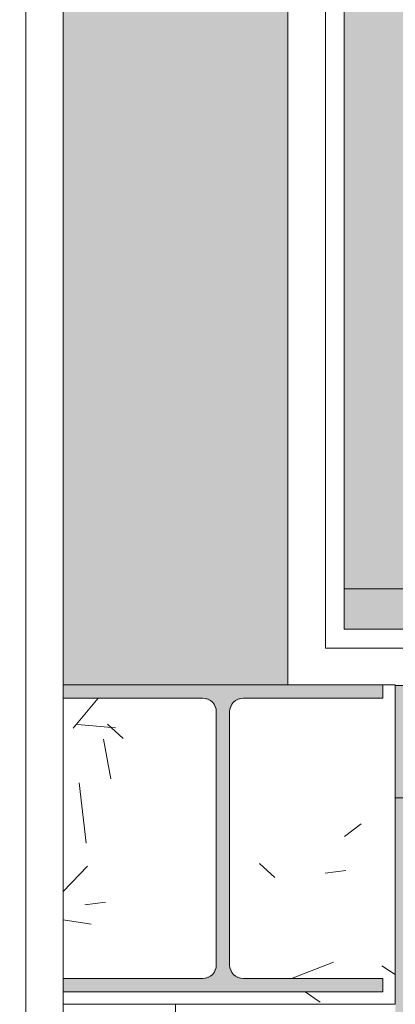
# Model space of a CAD drawing. Header units: millimetres. Extents: x 5980700 to 6194397, y -12939 to 2351883.
# Tile 32 of 124: x 6023858 to 6024159, y 4341 to 5130. Entities that reach past the tile are written whole.
import ezdxf

# ---------------------------------------------------------------- set-up
doc = ezdxf.new("R2010")
doc.units = ezdxf.units.MM
for name, color, linetype, lineweight in [('A-FLOR', 192, 'Continuous', 18), ('A-FLOR-PATT', 8, 'Continuous', 18), ('A-WALL', 113, 'Continuous', 18), ('A-WALL-PATT', 111, 'Continuous', 25), ('S-COLS', 52, 'Continuous', 9)]:
    doc.layers.add(name, color=color, linetype=linetype, lineweight=lineweight)

# ---------------------------------------------------------------- blocks, each defined once
blk = doc.blocks.new('_ARQPWR_Pilar perfil I - _TP01-V75-PLANTA DE CAIMENTO DE PISOS - TÉRREO')
at = {"layer": 'S-COLS', "lineweight": 5}
h = blk.add_hatch(color=256, dxfattribs=at)
h.paths.add_polyline_path([(-16.05000000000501, -112.2999999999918), (-16.04583271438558, -112.299467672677), (-5.346365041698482, -112.2999999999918)])
h.paths.add_polyline_path([(5.349999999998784, -122.9999999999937), (127.9999999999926, -122.9999999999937), (127.9999999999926, -112.2999999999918), (16.04999999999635, -112.2999999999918), (8.483957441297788, -109.1660425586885), (5.349999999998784, -101.5999999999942), (5.349999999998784, 101.6000000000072), (8.483957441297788, 109.1660425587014), (16.05000000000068, 112.3000000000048), (127.9999999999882, 112.3000000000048), (127.9999999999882, 123.0000000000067), (-128.0000000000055, 122.5007888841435), (-127.9963650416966, 112.3000000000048), (-16.04379473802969, 112.2974296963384), (-8.480322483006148, 109.1572669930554), (-5.350000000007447, 101.6000000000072), (-5.352570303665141, -101.6062052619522), (-8.483957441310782, -109.1660425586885), (-16.05000000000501, -112.2999999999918), (-128.0000000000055, -112.3075216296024), (-127.9661199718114, -122.9999999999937), (-5.346365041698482, -122.9999999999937)])
at = {"layer": 'S-COLS', "color": 90, "lineweight": 5}
for p, q in [((127.9999999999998, 123.0000000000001), (-128.0000000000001, 123.0000000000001)), ((-128.0000000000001, 123.0000000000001), (-128.0000000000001, 112.3000000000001)), ((127.9999999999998, 112.3000000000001), (127.9999999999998, 123.0000000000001)), ((-128.0000000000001, 112.3000000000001), (-16.05000000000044, 112.3000000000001)), ((16.04999999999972, 112.3000000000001), (127.9999999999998, 112.3000000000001)), ((-5.350000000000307, 101.6000000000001), (-5.350000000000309, -101.5999999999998)), ((5.349999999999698, -101.6), (5.349999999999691, 101.6)), ((-16.05000000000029, -112.3), (-128.0000000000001, -112.3)), ((-128.0000000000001, -112.3), (-128.0000000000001, -123)), ((127.9999999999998, -112.3), (16.04999999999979, -112.3)), ((127.9999999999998, -123), (127.9999999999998, -112.3)), ((-128.0000000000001, -123), (127.9999999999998, -123))]:
    blk.add_line(p, q, dxfattribs=at)
for centre, radius, start, end in [((-16.05000000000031, 101.6000000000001), 10.70000000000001, 3.307776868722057e-13, 90.00000000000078), ((16.04999999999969, 101.6000000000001), 10.69999999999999, 90.00000000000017, 180.0000000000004), ((-16.05000000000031, -101.6), 10.7, 270, 7.887775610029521e-13), ((16.04999999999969, -101.6), 10.70000000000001, 180.0000000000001, 270.0000000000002)]:
    blk.add_arc(centre, radius, start, end, dxfattribs=at)
blk = doc.blocks.new('FX-PNC-PILAR-TP2 - FX-PNC-PILAR-TP01-4296264-PLANTA DE CAIMENTO DE PISOS - TÉRREO')
at = {"layer": 'A-WALL-PATT', "lineweight": 5}
h = blk.add_hatch(dxfattribs=at)
h.set_pattern_fill('FP_108', color=135, style=0, pattern_type=2)
h.set_pattern_definition([(49.99999999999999, (2e-05, -3e-05), (364.3679291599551, -31.87829433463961), [38.1, -419.1]), (355, (2e-05, -3e-05), (-70.48585119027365, 382.1133031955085), [30.48, -335.28]), (100.451, (30.364, -2.657), (293.8850033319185, 350.2333756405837), [32.38, -356.18]), (46.184, (2e-05, 101.6), (542.1584806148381, -84.08582678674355), [57.15, -628.65]), (96.636, (45.18, 94.59299999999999), (474.8048986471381, 494.8554198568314), [48.57, -534.27]), (351.184, (2e-05, 101.6), (474.8101998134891, 494.8500824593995), [45.72, -502.92]), (21, (50.8, 76.2), (303.2284677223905, -204.530461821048), [38.1, -419.1]), (326, (50.8, 76.2), (123.6038908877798, 368.3760440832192), [30.48, -335.28]), (71.45100000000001, (76.069, 59.15600000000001), (426.8341253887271, 163.8427355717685), [32.38, -356.18]), (37.50000000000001, (2e-05, -3e-05), (6.176645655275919, 169.1101515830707), [16.764, -314.452, 16.764, -323.596, -336.55]), (37.50000000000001, (2e-05, -3e-05), (6.176645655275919, 169.1101515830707), [-671.576, 16.764, -319.786]), (7.499999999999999, (2e-05, -3e-05), (133.63887623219, 200.3614940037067), [16.764, -177.292, 16.764, -306.832, -128.27]), (7.499999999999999, (2e-05, -3e-05), (133.63887623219, 200.3614940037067), [-517.6519999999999, 16.764, -111.506]), (327.5, (-113.284, -3e-05), (271.1818188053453, -11.45836264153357), [16.764, -110.236, 16.764, -379.476, -525.78]), (327.5, (-113.284, -3e-05), (271.1818188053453, -11.45836264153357), [-523.24, 16.764, -509.016]), (317.5, (-164.084, -3e-05), (296.2585102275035, 50.85284694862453), [16.764, -148.336, 16.764, -246.38, -373.38]), (317.5, (-164.084, -3e-05), (296.2585102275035, 50.85284694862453), [-428.244, 16.764, -356.616])])
h.paths.add_polyline_path([(-16448.26664668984, 4341.158178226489), (-16315.61664668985, 4341.158178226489), (-16315.61664668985, 4597.158178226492), (-16325.61664668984, 4596.658967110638), (-16325.61664668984, 4586.45817822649), (-16437.56664668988, 4586.458178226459), (-16445.13268924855, 4583.324220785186), (-16448.26664668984, 4575.758178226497), (-16448.26664668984, 4372.558178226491), (-16445.13268924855, 4364.992135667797), (-16437.56664668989, 4361.858178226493), (-16325.61664668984, 4361.858178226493), (-16325.61664668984, 4351.158178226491), (-16581.61301173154, 4351.158178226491), (-16581.61301173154, 4341.158178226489), (-16458.96301173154, 4341.158178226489)])
h.paths.add_polyline_path([(-16469.66664668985, 4361.858178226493), (-16462.10060413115, 4364.992135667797), (-16458.96664668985, 4372.558178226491), (-16459.61571052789, 4577.325156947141), (-16462.10060413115, 4583.324220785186), (-16471.61587018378, 4586.45817822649), (-16581.61301173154, 4586.45817822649), (-16581.61301173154, 4361.858178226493), (-16471.61587018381, 4361.858178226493)])
at = {"layer": 'A-WALL', "color": 130, "lineweight": 9}
for p, q in [((-16315.61664668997, 4597.158178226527), (-16325.61664668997, 4597.158178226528)), ((-16315.61664668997, 4341.158178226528), (-16315.61664668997, 4597.158178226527)), ((-16581.61301173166, 4586.458178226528), (-16581.61301173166, 4361.858178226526)), ((-16581.61301173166, 4351.158178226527), (-16581.61301173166, 4341.158178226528)), ((-16581.61301173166, 4341.158178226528), (-16460.28390427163, 4341.158178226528)), ((-16460.28390427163, 4341.158178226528), (-16315.61664668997, 4341.158178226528))]:
    blk.add_line(p, q, dxfattribs=at)
blk = doc.blocks.new('BE-PMSa-MOD-ARQ-CONEXAODOFUTURO-EX-000-R_rvt-1-PLANTA DE CAIMENTO DE PISOS - TÉRREO')
at = {"layer": 'A-FLOR-PATT', "lineweight": 5}
h = blk.add_hatch(dxfattribs=at)
h.set_pattern_fill('FP_103', color=135, style=0, pattern_type=2)
h.set_pattern_definition([(225, (1821.385, -1013.341), (1.4210854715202e-14, -212.1320343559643), [450, -150]), (315, (1715.319, -1119.407), (0, -212.1320343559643), [450, -150])])
h.paths.add_polyline_path([(-17588.6148451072, -10125.84100563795), (-17588.6148451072, 5919.158994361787), (-17905.6607055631, 5919.158994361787), (-18260.05155624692, -10125.84100563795)])
h.paths.add_polyline_path([(22636.38515489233, -8664.047137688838), (24683.66278676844, -8664.047137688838), (24910.96562364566, -8333.887722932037), (25097.46955802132, -8045.317562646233), (25289.59551702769, -7726.511392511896), (25471.61384478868, -7401.828336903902), (25643.34495046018, -7071.588748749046), (25804.61939322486, -6736.118463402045), (25955.27804947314, -6395.748477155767), (23368.38515489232, -6395.748477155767), (23369.38515489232, -6730.84100563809), (23365.38515489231, -6734.841005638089), (23361.3135554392, -6734.060452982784), (23342.06990244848, -6720.841005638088), (23332.38515489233, -6720.930376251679), (23331.38515489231, -6727.841005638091), (23314.38515489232, -6727.841005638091), (23296.38515489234, -6735.002634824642), (23296.38515489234, -6785.841005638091), (23781.38515489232, -6785.841005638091), (23781.38515489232, -6780.841005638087), (23831.38515489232, -6780.841005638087), (23831.38515489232, -6785.841005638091), (24416.38515489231, -6785.841005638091), (24416.38515489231, -8605.841005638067), (22596.38515489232, -8605.841005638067), (22596.38515489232, -8595.841005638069), (21416.38515489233, -8595.841005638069), (21416.38515489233, -6955.841005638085), (22596.38515489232, -6955.613519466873), (22596.38515489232, -6785.841005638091), (23181.38515489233, -6785.841005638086), (23181.38515489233, -6780.841005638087), (23231.38515489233, -6780.841005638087), (23231.38515489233, -6785.841005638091), (23246.38515489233, -6785.841005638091), (23246.38515489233, -6395.748477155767), (23206.88515489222, -6395.748477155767), (23206.88515489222, -6416.382393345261), (23211.73353840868, -6425.171602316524), (23218.4561650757, -6428.596561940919), (23219.38515489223, -6429.345815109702), (23219.38515489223, -6441.144306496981), (23215.14102301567, -6442.203793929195), (23204.09419192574, -6438.115741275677), (23195.48073971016, -6429.259910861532), (23193.02236658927, -6420.085137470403), (23192.88996436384, -6415.841005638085), (23191.88515489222, -6415.841005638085), (23191.88515489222, -6395.748477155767), (21311.38512764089, -6395.748477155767), (21311.3851276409, -395.7484771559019), (26110.13512764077, -395.7484771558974), (26110.13512764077, -6011.987874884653), (26234.42540171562, -5672.357231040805), (26348.29356350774, -5329.09189897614), (26451.63355010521, -4982.511614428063), (26544.34910510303, -4632.939200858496), (26626.35386826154, -4280.70026875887), (26697.57145594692, -3926.122912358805), (26757.93553227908, -3569.537404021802), (26807.38987092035, -3211.275886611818), (26845.88840744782, -2851.672064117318), (26873.39528226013, -2491.060890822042), (27298.54064462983, 5174.591947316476), (21231.38515489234, 5390.55840290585), (21231.38515489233, -8664.047137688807), (22606.38515489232, -8664.047137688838)])
h.paths.add_polyline_path([(-4285.283920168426, -8347.825683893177), (-4283.966662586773, -8347.795229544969), (-4283.966662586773, -8234.241794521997), (-4285.375315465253, -8230.841005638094), (-4361.627696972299, -8230.841005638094), (-4361.627696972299, -8347.825683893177), (-4294.66302762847, -8347.825683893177)])
h.paths.add_polyline_path([(-979.7632562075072, 115.3896399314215), (164.3857207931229, 115.3896399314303), (164.3857207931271, 1841.148018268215), (-1658.614845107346, 1841.148018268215), (-1658.61484510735, 115.3896399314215), (-1568.633892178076, 115.3896399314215)])
h.paths.add_polyline_path([(24371.38515489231, 854.1589943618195), (22881.38515489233, 854.1589943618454), (22881.38515489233, 4354.15899436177), (24531.3851548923, 4354.158994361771), (24531.3851548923, 854.1589943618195), (24486.38515489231, 854.1589943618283)])
h.paths.add_polyline_path([(26422.42163599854, 3992.407384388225), (26422.42163599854, 5123.575823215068), (27022.42163599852, 5123.575823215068), (27022.42163599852, 3992.407384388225), (26541.37381926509, 3992.407384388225)])
h.paths.add_polyline_path([(-8304.116662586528, 4596.658994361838), (-8304.116662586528, 4597.158205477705), (-8314.11666258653, 4596.658994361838)])
h.paths.add_polyline_path([(19925.14432074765, 4641.658994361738), (19999.38682609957, 4641.658994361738), (19999.38682609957, 4674.158994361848), (15923.88333741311, 4674.158994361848), (15923.88333741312, 4641.658994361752), (16272.64941956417, 4641.658994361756), (16272.64941956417, 4671.658994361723), (19622.64941956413, 4670.787042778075), (19622.64941956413, 4641.658994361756), (19630.70900276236, 4641.658994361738)])
h.paths.add_polyline_path([(12268.88333741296, 4641.658994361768), (12287.64940954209, 4641.658994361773), (12287.64940954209, 4671.658994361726), (15637.64940954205, 4670.787042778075), (15637.64940954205, 4641.658994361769), (15653.88333741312, 4641.658994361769), (15653.88333741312, 4674.158994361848), (12268.88333741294, 4674.158994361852), (12268.88333741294, 4663.79490484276)])
h.paths.add_polyline_path([(-8314.11666258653, 4641.658994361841), (-8301.114845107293, 4641.658994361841), (-8301.114845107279, 4674.158994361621), (-11733.61666258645, 4674.158994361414), (-11733.61666258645, 4641.658994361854), (-11704.86666258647, 4641.658994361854), (-11704.86666258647, 4671.658994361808), (-8354.866662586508, 4670.787042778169), (-8354.866662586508, 4641.658994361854), (-8340.646205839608, 4641.658994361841)])
h.paths.add_polyline_path([(-12031.61666258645, 4641.658994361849), (-12028.61666258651, 4641.658994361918), (-12028.61666258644, 4674.158994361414), (-16356.61588608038, 4674.158994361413), (-16356.61588608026, 4641.658994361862), (-15848.61666258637, 4641.658994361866), (-15848.61666258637, 4671.65899436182), (-12498.61666258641, 4670.787042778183), (-12498.61666258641, 4641.658994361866), (-12041.61666258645, 4641.658994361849)])
h.paths.add_polyline_path([(-16581.61588608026, 5447.158205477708), (-16356.61588608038, 5447.158205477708), (-16356.61588608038, 5479.158994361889), (-16626.61588608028, 5479.158994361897), (-16626.61588608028, 5447.158205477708), (-16611.61588608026, 5447.158205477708)])
h = blk.add_hatch(dxfattribs=at)
h.set_pattern_fill('FP_2', color=135, style=0, pattern_type=2)
h.set_pattern_definition([(0, (0, 0), (812.8, 203.2), [33.528, -576.072, 33.528, -576.072, -3251.2]), (0, (0, 0), (812.8, 203.2), [-1219.2, 33.528, -1185.672, 33.528, -576.072, -1422.4]), (0, (0, 0), (812.8, 203.2), [-3048, 33.528, -372.872, 33.528, -982.472]), (120, (304.8, 101.6), (-582.3763620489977, 602.3054481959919), [33.52799999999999, -576.0719999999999, 33.52799999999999, -576.0719999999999, -3251.199999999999]), (120, (304.8, 101.6), (-582.3763620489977, 602.3054481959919), [-1219.2, 33.52799999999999, -1185.672, 33.52799999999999, -576.0719999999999, -1422.4]), (120, (304.8, 101.6), (-582.3763620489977, 602.3054481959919), [-3048, 33.52799999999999, -372.8719999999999, 33.52799999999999, -982.4719999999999]), (240, (406.4, 508), (-230.4236379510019, -805.5054481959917), [33.528, -576.072, 33.528, -576.072, -3251.2]), (240, (406.4, 508), (-230.4236379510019, -805.5054481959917), [-1219.2, 33.528, -1185.672, 33.528, -576.072, -1422.4]), (240, (406.4, 508), (-230.4236379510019, -805.5054481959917), [-3048, 33.528, -372.872, 33.528, -982.472])])
h.paths.add_polyline_path([(13153.13200708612, -10125.84100563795), (14705.38782324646, -10125.84100563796), (14705.38782324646, -9779.8857164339), (14699.38782324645, -9779.8857164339), (14699.38782324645, -9763.237570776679), (14681.68558745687, -9763.757413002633), (14670.96395493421, -9768.482704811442), (14665.88782324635, -9780.73757077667), (14665.88782324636, -9856.278958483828), (14670.73620676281, -9865.0681674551), (14677.45883342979, -9868.493127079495), (14678.38782324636, -9869.242380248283), (14678.38782324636, -9881.040871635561), (14674.1436913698, -9882.10035906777), (14663.09686027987, -9878.012306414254), (14654.48340806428, -9869.156476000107), (14652.0250349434, -9859.981702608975), (14651.89263271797, -9855.73757077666), (14650.88782324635, -9855.73757077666), (14651.89263271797, -9780.73757077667), (14653.73085252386, -9770.127241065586), (14655.24199762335, -9764.487570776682), (14667.13782324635, -9752.591745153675), (14683.38782324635, -9748.23757077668), (14699.38782324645, -9748.23757077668), (14699.38782324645, -9731.589425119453), (14705.38782324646, -9731.589425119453), (14705.38782324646, -9705.737570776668), (14755.38782324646, -9705.737570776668), (14755.38782324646, -9754.737570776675), (14795.38782324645, -9754.737570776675), (14796.02424042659, -9756.737570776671), (14812.38782324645, -9756.737570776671), (14811.36426821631, -9815.737570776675), (14810.34779546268, -9815.737570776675), (14811.47778338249, -9818.171971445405), (14811.43015556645, -9819.291362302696), (14811.44856252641, -9820.918341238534), (14827.38782324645, -9827.197475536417), (14827.38782324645, -10125.84100563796), (21231.38515489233, -10125.84100563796), (21231.38515489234, 5919.158994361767), (12003.88515489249, 5918.472013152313), (12003.8851548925, 5447.158205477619), (12268.88333741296, 5447.158205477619), (12268.88333741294, 4674.158994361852), (15653.88333741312, 4674.158994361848), (15653.88333741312, 5447.158205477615), (15923.88333741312, 5447.15820547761), (15923.88333741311, 4674.158994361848), (19999.38682609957, 4674.158994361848), (19999.38682609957, 5447.158205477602), (20269.38682609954, 5447.158205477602), (20269.38682609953, 4280.731645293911), (20299.38682609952, 4280.731645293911), (20298.51487451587, 1530.731645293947), (20269.38682609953, 1530.731645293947), (20269.38682609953, 1143.558994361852), (20299.38682609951, 1143.558994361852), (20298.51487451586, -1606.441005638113), (20269.38682609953, -1606.441005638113), (20269.38682609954, -2040.191005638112), (20299.38682609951, -2040.191005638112), (20298.51487451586, -4790.191005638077), (20269.38682609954, -4790.191005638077), (20269.38682609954, -5273.941005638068), (20299.38682609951, -5273.941005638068), (20298.51487451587, -8023.941005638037), (20269.38682609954, -8023.941005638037), (20269.38682609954, -9308.841005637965), (19999.38682609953, -9308.841005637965), (19999.38682609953, -8513.841794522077), (19913.38333741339, -8513.841794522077), (19913.38333741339, -8347.825683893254), (19635.38599049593, -8347.825683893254), (19635.38599049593, -8377.825683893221), (16285.38599049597, -8376.953732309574), (16285.38599049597, -8347.825683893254), (15971.88333741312, -8347.825683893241), (15971.88333741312, -8513.84179452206), (15921.38515489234, -8513.84179452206), (15921.38515489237, -9312.594001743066), (15651.38515489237, -9312.594001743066), (15651.3851548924, -8513.84179452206), (15603.38515489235, -8513.841794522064), (15603.38515489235, -8377.825683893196), (12316.88333741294, -8377.82568389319), (12316.88333741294, -8513.841794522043), (12268.88333741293, -8513.841794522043), (12268.88333741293, -9312.59400174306), (11998.88333741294, -9312.59400174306), (11998.88333741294, -8513.841794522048), (11950.88333741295, -8513.841794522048), (11950.88333741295, -8347.825683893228), (11867.63333741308, -8347.825683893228), (11867.63333741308, -8377.82568389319), (8517.633337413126, -8376.953732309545), (8517.633337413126, -8347.825683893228), (8434.383337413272, -8347.825683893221), (8434.383337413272, -8468.841794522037), (8419.38333741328, -8468.841794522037), (8419.38333741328, -8498.841794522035), (8434.383337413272, -8498.841794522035), (8434.383337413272, -8513.841794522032), (8386.383337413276, -8513.841794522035), (8386.383337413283, -9312.594001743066), (8116.383337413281, -9312.594001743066), (8116.383337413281, -9125.841005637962), (2121.38333741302, -9125.841005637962), (2121.38333741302, -9312.594001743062), (1851.383337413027, -9312.594001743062), (1851.383337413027, -9125.841005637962), (-4143.616662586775, -9125.841005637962), (-4143.616662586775, -9312.594001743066), (-4413.616662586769, -9312.594001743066), (-4413.616662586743, -8513.841794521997), (-4461.61666258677, -8513.841794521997), (-4461.61666258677, -8498.841794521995), (-4446.616662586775, -8498.841794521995), (-4446.616662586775, -8468.841794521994), (-4461.61666258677, -8468.841794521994), (-4461.61666258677, -8347.825683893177), (-4547.366662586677, -8347.825683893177), (-4547.366662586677, -8377.825683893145), (-7897.36666258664, -8376.953732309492), (-7897.36666258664, -8347.825683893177), (-7983.116662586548, -8347.825683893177), (-7983.116662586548, -8513.841794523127), (-8031.114845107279, -8513.841794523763), (-8031.114845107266, -9308.841005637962), (-8301.114845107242, -9308.841005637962), (-8301.114845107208, -8513.84179452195), (-8349.116662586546, -8513.841794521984), (-8349.116662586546, -8347.825683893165), (-8354.864845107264, -8347.825683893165), (-8354.864845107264, -8377.825683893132), (-11704.86484510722, -8376.953732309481), (-11704.86484510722, -8347.825683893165), (-11710.61666258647, -8347.825683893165), (-11710.61666258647, -8513.841794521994), (-11758.61484510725, -8513.841794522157), (-11758.61484510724, -9308.841005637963), (-12028.61484510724, -9308.841005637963), (-12028.61484510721, -8513.841794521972), (-12076.61666258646, -8513.841794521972), (-12076.61666258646, -8347.825683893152), (-12498.61666258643, -8347.825683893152), (-12498.61666258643, -8377.82568389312), (-15848.61666258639, -8376.953732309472), (-15848.61666258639, -8347.825683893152), (-16270.61666258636, -8347.82568389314), (-16270.61666258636, -8513.841794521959), (-16356.6158860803, -8513.84179452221), (-16356.61588608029, -9308.841005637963), (-16626.61588608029, -9308.841005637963), (-16626.61588608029, -7987.079408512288), (-16656.61588608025, -7987.079408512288), (-16655.74393449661, -5237.079408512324), (-16626.61588608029, -5237.079408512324), (-16626.61588608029, -4803.341005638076), (-16656.61588608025, -4803.341005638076), (-16655.7439344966, -2053.341005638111), (-16626.61588608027, -2053.341005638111), (-16626.61588608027, -1620.841794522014), (-16656.61588608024, -1620.841794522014), (-16655.74393449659, 1129.158205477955), (-16626.61588608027, 1129.158205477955), (-16626.61588608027, 1534.158205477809), (-16656.61588608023, 1534.158205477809), (-16655.74393449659, 4284.158205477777), (-16626.61588608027, 4284.158205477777), (-16626.61588608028, 5479.158994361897), (-16356.61588608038, 5479.158994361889), (-16356.61588608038, 4674.158994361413), (-12028.61666258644, 4674.158994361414), (-12028.61666258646, 5447.158205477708), (-11733.61666258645, 5446.941285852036), (-11733.61666258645, 4674.158994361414), (-8301.114845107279, 4674.158994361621), (-8301.114845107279, 5447.158205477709), (-8031.114845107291, 5447.158205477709), (-8031.114845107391, 5919.158994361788), (-17588.61484510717, 5919.158994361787), (-17588.6148451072, -10125.84100563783), (8442.166919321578, -10125.84100563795)])
h.paths.add_polyline_path([(14664.88301377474, -9780.73757077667), (14665.63226694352, -9779.779781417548), (14664.44050548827, -9775.73581322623)])
h.paths.add_polyline_path([(-16089.6590788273, -8758.10531785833), (-16115.54098333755, -8754.697900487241), (-16139.6590788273, -8744.707858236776), (-16160.36975694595, -8728.815995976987), (-16176.26161920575, -8708.105317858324), (-16186.2516614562, -8683.987222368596), (-16189.6590788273, -8658.105317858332), (-16186.2516614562, -8632.223413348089), (-16176.26161920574, -8608.105317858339), (-16160.36975694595, -8587.39463973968), (-16139.6590788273, -8571.502777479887), (-16115.54098333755, -8561.512735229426), (-16089.6590788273, -8558.105317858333), (-16063.77717431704, -8561.512735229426), (-16039.65907882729, -8571.502777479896), (-16018.94840070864, -8587.394639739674), (-16003.05653844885, -8608.105317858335), (-15993.06649619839, -8632.22341334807), (-15989.6590788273, -8658.105317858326), (-15993.06649619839, -8683.987222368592), (-16003.05653844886, -8708.10531785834), (-16018.94840070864, -8728.815995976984), (-16039.65907882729, -8744.707858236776), (-16063.77717431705, -8754.697900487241)])
h.paths.add_polyline_path([(19732.71217533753, -8754.668450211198), (19706.83027082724, -8751.260990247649), (19682.71217533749, -8741.270823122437), (19660.00862136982, -8722.781563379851), (19646.10963495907, -8704.667825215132), (19636.11959270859, -8680.54942825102), (19632.71217533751, -8648.664394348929), (19632.71217533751, -8622.782813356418), (19636.11959270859, -8596.901232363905), (19646.10963495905, -8572.783438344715), (19662.00149721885, -8552.073019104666), (19682.71217533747, -8536.181355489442), (19706.83027082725, -8526.191438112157), (19732.7121753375, -8522.784063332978), (19758.59407984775, -8526.191438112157), (19782.71217533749, -8536.181355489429), (19803.42285345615, -8552.073019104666), (19819.31471571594, -8572.783438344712), (19829.30475796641, -8596.901232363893), (19832.7121753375, -8628.39034617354), (19832.7121753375, -8654.66720021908), (19827.88084468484, -8683.987101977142), (19816.67739151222, -8708.104895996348), (19803.42285345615, -8725.378762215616), (19782.71217533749, -8741.27082312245), (19758.59407984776, -8751.260990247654)])
h.paths.add_polyline_path([(15648.38515489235, -8468.841794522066), (15650.88333741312, -8468.841794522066), (15650.88333741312, -8347.825683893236), (15648.38515489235, -8347.825683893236), (15648.38515489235, -8375.919436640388)])
h.paths.add_polyline_path([(-15957.766248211, 4689.65210732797), (-15964.016248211, 4691.326789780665), (-15966.60508297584, 4693.313272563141), (-15969.84032103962, 4698.916869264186), (-15969.84032103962, 4705.387345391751), (-15966.60508297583, 4710.990942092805), (-15961.00148627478, 4714.226180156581), (-15954.53101014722, 4714.226180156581), (-15948.92741344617, 4710.990942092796), (-15945.69217538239, 4705.387345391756), (-15945.69217538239, 4698.916869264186), (-15948.92741344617, 4693.313272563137), (-15954.53101014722, 4690.078034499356)])
h.paths.add_polyline_path([(19572.98503538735, 4699.192323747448), (19566.73503538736, 4700.867006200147), (19564.14620062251, 4702.853488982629), (19560.91096255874, 4708.45708568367), (19560.91096255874, 4714.927561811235), (19564.14620062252, 4720.531158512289), (19569.74979732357, 4723.766396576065), (19576.22027345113, 4723.766396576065), (19581.82387015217, 4720.53115851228), (19585.05910821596, 4714.927561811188), (19585.05910821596, 4708.457085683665), (19581.82387015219, 4702.853488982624), (19576.22027345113, 4699.618250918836)])
h.paths.add_polyline_path([(19732.7121753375, 4730.240264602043), (19706.83027082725, 4733.647681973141), (19682.7121753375, 4743.637724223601), (19662.00149721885, 4759.529586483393), (19646.10963495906, 4780.240264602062), (19636.11959270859, 4804.358360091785), (19632.71217533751, 4830.240264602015), (19636.11959270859, 4856.122169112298), (19646.10963495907, 4880.240264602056), (19662.00149721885, 4900.950942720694), (19682.7121753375, 4916.84280498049), (19706.83027082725, 4926.832847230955), (19732.7121753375, 4930.240264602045), (19758.59407984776, 4926.832847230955), (19782.71217533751, 4916.842804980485), (19803.42285345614, 4900.950942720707), (19819.31471571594, 4880.240264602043), (19829.30475796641, 4856.122169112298), (19832.7121753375, 4830.24026460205), (19829.30475796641, 4804.358360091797), (19819.31471571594, 4780.240264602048), (19803.42285345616, 4759.529586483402), (19782.71217533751, 4743.63772422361), (19758.59407984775, 4733.647681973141)])
h.paths.add_polyline_path([(-16089.6590788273, 4736.408178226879), (-16115.54098333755, 4739.815595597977), (-16139.6590788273, 4749.805637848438), (-16160.36975694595, 4765.697500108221), (-16176.26161920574, 4786.408178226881), (-16186.2516614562, 4810.526273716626), (-16189.6590788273, 4836.408178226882), (-16186.2516614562, 4862.29008273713), (-16176.26161920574, 4886.408178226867), (-16160.36975694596, 4907.118856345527), (-16139.6590788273, 4923.010718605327), (-16115.54098333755, 4933.000760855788), (-16089.6590788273, 4936.408178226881), (-16063.77717431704, 4933.000760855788), (-16039.6590788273, 4923.010718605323), (-16018.94840070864, 4907.118856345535), (-16003.05653844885, 4886.408178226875), (-15993.06649619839, 4862.29008273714), (-15989.6590788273, 4836.408178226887), (-15993.06649619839, 4810.526273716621), (-16003.05653844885, 4786.408178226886), (-16018.94840070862, 4765.697500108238), (-16039.6590788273, 4749.805637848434), (-16063.77717431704, 4739.815595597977)])
at = {"layer": 'A-WALL'}
blk.add_hatch(color=253, dxfattribs=at).paths.add_polyline_path([(-16315.61666258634, 4331.158205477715), (-16305.61666258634, 4331.158205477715), (-16305.61666258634, 4506.658994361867), (-16315.61666258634, 4506.658994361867), (-16315.61666258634, 4337.158913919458)])
at = {"layer": 'A-WALL-PATT', "lineweight": 5}
blk.add_hatch(color=57, dxfattribs=at).paths.add_polyline_path([(-16491.6158860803, 4597.158205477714), (-16401.61588608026, 4597.158205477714), (-16401.61588608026, 5402.158205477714), (-16581.61588608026, 5402.158205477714), (-16581.61302762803, 4597.158205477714), (-16492.614308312, 4597.158205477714)])
h = blk.add_hatch(color=57, dxfattribs=at)
h.paths.add_polyline_path([(-12076.61666258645, 4506.658994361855), (-12031.61666258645, 4506.658994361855), (-12031.61666258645, 4596.658994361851), (-12523.61666258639, 4596.658994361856), (-12523.61666258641, 4506.658994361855), (-12168.3053396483, 4506.658994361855)])
h.paths.add_polyline_path([(-11983.61666258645, 4506.658994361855), (-11983.61666258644, 4586.458205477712), (-12021.61666258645, 4586.458205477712), (-12021.61666258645, 4596.658994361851), (-12028.61666258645, 4596.658994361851), (-12028.61666258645, 4506.658994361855)])
h.paths.add_polyline_path([(-15823.61666258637, 4506.658994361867), (-15823.61666258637, 4596.658994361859), (-16315.61666258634, 4596.658994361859), (-16315.61666258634, 4506.658994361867), (-16145.61666258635, 4506.658994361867)])
at = {"layer": 'A-FLOR', "color": 250, "lineweight": 5}
blk.add_line((-16356.6158860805, 4674.158994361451), (-12028.61666258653, 4674.158994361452), dxfattribs=at)
at = {"layer": 'A-WALL', "color": 130, "lineweight": 9}
for p, q in [((-16356.61588608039, 4641.658994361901), (-16356.61588608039, 5447.158205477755)), ((-15823.61666258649, 4641.6589943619), (-16356.61588608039, 4641.658994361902))]:
    blk.add_line(p, q, dxfattribs=at)
at = {"layer": 'A-WALL', "color": 90, "lineweight": 5}
for p, q in [((-16611.61588608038, 5432.158205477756), (-16611.61588608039, 4641.658994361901)), ((-16371.61588608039, 5432.158205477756), (-16371.61588608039, 4641.658994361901)), ((-16581.61588608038, 5402.158205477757), (-16581.61588608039, 4641.658994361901)), ((-16401.61588608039, 5402.158205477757), (-16401.6158860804, 4641.658994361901)), ((-16611.61588608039, 4626.658994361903), (-16611.61588608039, 4641.658994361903)), ((-16581.61588608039, 4626.658994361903), (-16581.61588608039, 4641.658994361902)), ((-16401.6158860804, 4626.658994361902), (-16401.6158860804, 4641.658994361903)), ((-16371.61588608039, 4626.658994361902), (-16371.61588608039, 4641.658994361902)), ((-16611.61588608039, 4596.658994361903), (-16611.61588608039, 4626.658994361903)), ((-16581.61588608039, 4597.158205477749), (-16581.61588608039, 4626.658994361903)), ((-16401.6158860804, 4597.158205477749), (-16401.6158860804, 4626.658994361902)), ((-16371.61588608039, 4626.658994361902), (-15823.61666258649, 4626.6589943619)), ((-16611.61588608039, 4259.158205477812), (-16611.61588608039, 4596.658994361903)), ((-16315.61666258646, 4596.658994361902), (-15823.61666258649, 4596.6589943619)), ((-16315.61666258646, 4506.658994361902), (-16305.61666258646, 4506.658994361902)), ((-16315.61666258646, 4506.658994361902), (-16305.61666258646, 4506.658994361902)), ((-16315.61666258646, 4486.658994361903), (-16315.61666258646, 4341.15820547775)), ((-16581.61588608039, 4259.158205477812), (-16581.61588608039, 4341.15820547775)), ((-16491.61588608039, 4331.158205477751), (-16491.61588608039, 4341.15820547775)), ((-16491.61588608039, 4331.158205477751), (-16491.61588608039, 4341.15820547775)), ((-16315.61666258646, 4341.15820547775), (-16471.61588608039, 4341.158205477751))]:
    blk.add_line(p, q, dxfattribs=at)
at = {"layer": 'A-WALL', "color": 250, "lineweight": 5}
for p, q in [((-16325.61666258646, 4597.158205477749), (-16315.61666258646, 4597.158205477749)), ((-16315.61666258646, 4597.158205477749), (-16315.61666258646, 4596.658994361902)), ((-16315.61666258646, 4596.658994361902), (-16315.61666258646, 4506.658994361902)), ((-16581.61302762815, 4361.85820547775), (-16581.61302762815, 4586.458205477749)), ((-16581.61302762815, 4341.15820547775), (-16581.61302762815, 4351.15820547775)), ((-16491.61588608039, 4341.15820547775), (-16581.61302762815, 4341.15820547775))]:
    blk.add_line(p, q, dxfattribs=at)
blk.add_blockref('FX-PNC-PILAR-TP2 - FX-PNC-PILAR-TP01-4296264-PLANTA DE CAIMENTO DE PISOS - TÉRREO', (-1.589655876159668e-05, 2.72512435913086e-05), dxfattribs=at)
at = {"layer": 'S-COLS', "color": 250, "lineweight": 5}
blk.add_blockref('_ARQPWR_Pilar perfil I - _TP01-V75-PLANTA DE CAIMENTO DE PISOS - TÉRREO', (-16453.61666258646, 4474.15820547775), dxfattribs=at)

msp = doc.modelspace()

# ---------------------------------------------------------------- block references
at = {"lineweight": 5}
msp.add_blockref('BE-PMSa-MOD-ARQ-CONEXAODOFUTURO-EX-000-R_rvt-1-PLANTA DE CAIMENTO DE PISOS - TÉRREO', (6040474.816446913, 0), dxfattribs=at)

doc.saveas('drawing.dxf')
